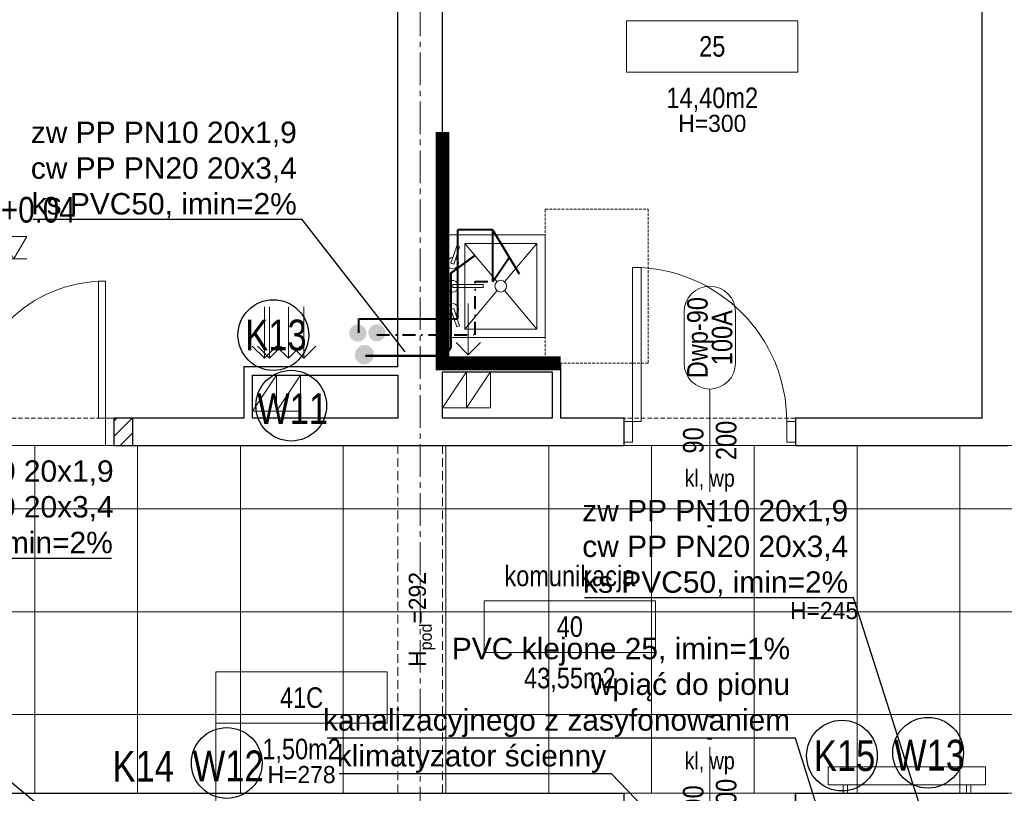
# Model space of a CAD drawing. Header units: millimetres. Extents: x -291747 to 77132, y 46721 to 203932.
# Tile 76 of 110: x 70832 to 71407, y 91270 to 91722. Entities that reach past the tile are written whole.
import ezdxf
from ezdxf.enums import TextEntityAlignment as Align
from ezdxf.lldxf.tags import DXFTag

# ---------------------------------------------------------------- set-up
doc = ezdxf.new("R2010")
doc.units = ezdxf.units.MM
doc.header["$MEASUREMENT"] = 0
for name, pattern in [('DASHDOT', [1, 0.5, -0.25, 0, -0.25]), ('xreff_LSN_szatnie_PW_rzuty_14$0$CENTER2', [28.575, 19.05, -3.175, 3.175, -3.175]), ('xreff_LSN_szatnie_PW_rzuty_14$0$DASHED', [19.05, 12.7, -6.35]), ('xreff_LSN_szatnie_PW_rzuty_14$0$HIDDEN2', [4.7625, 3.175, -1.5875])]:
    doc.linetypes.add(name, pattern=pattern)
doc.layers.get('0').update_dxf_attribs({"lineweight": 9})
doc.layers.get('Defpoints').update_dxf_attribs({"lineweight": 9})
for name, color, linetype, lineweight in [('FL-xref', 250, 'Continuous', 9), ('FL_Ciepła_woda-do odbiorników', 1, 'DASHDOT', 40), ('FL_ks_nad posadzka', 12, 'Continuous', 50), ('FL_opisy_kanaliza', 1, 'Continuous', 25), ('FL_opisy_woda', 7, 'Continuous', 25), ('FL_Zimna_woda-do odbiorników', 5, 'SOLID', 40), ('IS wentylacja kratki istniejace', 8, 'Continuous', 9), ('xreff_LSN_szatnie_PW_rzuty_14$0$A drzwi aluminiowe', 8, 'Continuous', 9), ('xreff_LSN_szatnie_PW_rzuty_14$0$A drzwi płytowe', 252, 'Continuous', 9), ('xreff_LSN_szatnie_PW_rzuty_14$0$A hatch', 8, 'Continuous', 5), ('xreff_LSN_szatnie_PW_rzuty_14$0$A koty architektura', 252, 'Continuous', 9), ('xreff_LSN_szatnie_PW_rzuty_14$0$A opis', 252, 'Continuous', 9), ('xreff_LSN_szatnie_PW_rzuty_14$0$A opis pom', 252, 'Continuous', 9), ('xreff_LSN_szatnie_PW_rzuty_14$0$A opis pom pow', 252, 'Continuous', 9), ('xreff_LSN_szatnie_PW_rzuty_14$0$A opis stolarka', 252, 'Continuous', 9), ('xreff_LSN_szatnie_PW_rzuty_14$0$A opis stolarka NWD typ', 252, 'Continuous', 9), ('xreff_LSN_szatnie_PW_rzuty_14$0$A opis stolarka NWD wyposażenie', 252, 'Continuous', 9), ('xreff_LSN_szatnie_PW_rzuty_14$0$A opis technologia', 8, 'Continuous', 13), ('xreff_LSN_szatnie_PW_rzuty_14$0$A sufit', 252, 'Continuous', 9), ('xreff_LSN_szatnie_PW_rzuty_14$0$A sufit obrys', 252, 'Continuous', 9), ('xreff_LSN_szatnie_PW_rzuty_14$0$A widok wyżej', 252, 'xreff_LSN_szatnie_PW_rzuty_14$0$DASHED', 9), ('xreff_LSN_szatnie_PW_rzuty_14$0$A wyposazenie sanitarne', 8, 'Continuous', 9), ('xreff_LSN_szatnie_PW_rzuty_14$0$A-Wall', 252, 'Continuous', 9), ('xreff_LSN_szatnie_PW_rzuty_14$0$IS grzejniki', 8, 'Continuous', 9), ('xreff_LSN_szatnie_PW_rzuty_14$0$IS wentylacja kratki istniejace', 8, 'Continuous', 9), ('xreff_LSN_szatnie_PW_rzuty_14$0$S-Grid-Iden', 8, 'xreff_LSN_szatnie_PW_rzuty_14$0$CENTER2', 9)]:
    doc.layers.add(name, color=color, linetype=linetype, lineweight=lineweight)
doc.layers.add('xreff_LSN_szatnie_PW_rzuty_14$0$A fartuchy', color=252, linetype='xreff_LSN_szatnie_PW_rzuty_14$0$HIDDEN2', lineweight=9, transparency=0.3)
doc.layers.add('xreff_LSN_szatnie_PW_rzuty_14$0$A opis ppoż drzwi', color=252, linetype='Continuous', lineweight=9, transparency=0.25)
doc.styles.get("Standard").update_dxf_attribs({"font": 'arial.ttf'})
doc.styles.add('xreff_LSN_szatnie_PW_rzuty_14$0$Standard', font='txt')
doc.styles.add('xreff_LSN_szatnie_PW_rzuty_14$0$STYL ASA', font='ARIALN.TTF')
tags = doc.linetypes.add('SOLID', pattern=[10, 10, 0]).pattern_tags.tags
tags[6:7] = [DXFTag(74, 4), DXFTag(75, 0), DXFTag(340, '0'), DXFTag(46, 0.0), DXFTag(50, 0.0), DXFTag(44, 0.0), DXFTag(45, 0.0)]
tags[4:5] = [DXFTag(74, 4), DXFTag(75, 0), DXFTag(340, '0'), DXFTag(46, 0.0), DXFTag(50, 0.0), DXFTag(44, 0.0), DXFTag(45, 0.0)]
doc.dimstyles.get("Standard").update_dxf_attribs({"dimtxt": 0.18, "dimasz": 0.18, "dimexe": 0.18, "dimexo": 0.0625, "dimgap": 0.09, "dimtad": 0, "dimtih": 1, "dimtoh": 1, "dimdec": 4, "dimzin": 0, "dimdsep": 46, "dimtxsty": 'Standard', "dimcen": 0.09, "dimadec": 0, "dimazin": 0, "dimtfac": 1, "dimtdec": 4, "dimtofl": 0, "dimtmove": 0, "dimatfit": 3, "dimfxl": 1, "dimtolj": 1, "dimtzin": 0, "dimarcsym": 0})
pattern_1 = [(45, (0, 0), (-4.49012806, 4.49012806), [])]

# ---------------------------------------------------------------- blocks, each defined once
blk = doc.blocks.new('xreff_LSN_szatnie_PW_rzuty_14$0$zlew porzadkowy 60x60')
for points in [[(30, 0), (30, -60), (-30, -60), (-30, 0)], [(-23.09, -9.91), (-12.97, -6.53), (-13.5, -4.93), (-23.63, -8.31)], [(23.09, -9.91), (12.97, -6.53), (13.5, -4.93), (23.62, -8.31)], [(-0.76, -23.82), (-0.76, -6), (0.93, -6), (0.93, -23.82)], [(25, -13), (25, -55), (-25, -55), (-25, -13)]]:
    blk.add_lwpolyline(points, close=True)
for points in [[(-16.42, -7.68, 7.861871), (-16.87, -6.06)], [(0.93, -9.24, 7.870046), (-0.76, -9.29)], [(16.87, -6.06, 7.861871), (16.42, -7.68)]]:
    blk.add_lwpolyline(points, format="xyb")
for points in [[(-25, -13), (-2.58, -31.83)], [(25, -13), (2.58, -31.83)], [(-2.58, -36.17), (-25, -55)], [(2.58, -36.17), (25, -55)]]:
    blk.add_lwpolyline(points)
blk.add_circle((0, -34), 3.38)
at = {"layer": 'Defpoints', "linetype": 'xreff_LSN_szatnie_PW_rzuty_14$0$HIDDEN2', "ltscale": 0.5}
blk.add_lwpolyline([(-45, -60), (45, -60), (45, -120), (-45, -120)], close=True, dxfattribs=at)
blk = doc.blocks.new('xreff_LSN_szatnie_PW_rzuty_14$0$środek')
blk.add_line((0, 0), (0, -10))
blk = doc.blocks.new('xreff_LSN_szatnie_PW_rzuty_14$0$ddtag_DOWN')
at = {"transparency": 33554687}
blk.add_lwpolyline([(0, -30), (0, 30)], dxfattribs=at)
at = {"layer": 'xreff_LSN_szatnie_PW_rzuty_14$0$A opis stolarka NWD typ', "transparency": 33554687}
blk.add_lwpolyline([(15, -75, -1), (-15, -75), (-15, -45, -1), (15, -45)], format="xyb", close=True, dxfattribs=at)
at = {"ltscale": 0.1, "transparency": 33554687, "style": 'xreff_LSN_szatnie_PW_rzuty_14$0$STYL ASA'}
blk.add_attdef('DOORS:SZEROKOŚĆ', text='', height=12, rotation=90, dxfattribs=at).set_placement((0, 0, 0), align=Align.BOTTOM_CENTER)
blk.add_attdef('DOORS:WYSOKOŚĆ', text='', height=12, rotation=90, dxfattribs=at).set_placement((3.6, 0, 0), align=Align.TOP_CENTER)
blk.add_attdef('DOORS:AKUSTYKA', text='', height=10, dxfattribs=at).set_placement((0, 49), align=Align.MIDDLE_CENTER)
at = {"layer": 'xreff_LSN_szatnie_PW_rzuty_14$0$A opis ppoż drzwi', "ltscale": 0.1, "transparency": 33554687, "style": 'xreff_LSN_szatnie_PW_rzuty_14$0$STYL ASA'}
blk.add_attdef('DOORS:PPOŻ', text='', height=10, dxfattribs=at).set_placement((0, 36), align=Align.MIDDLE_CENTER)
at = {"layer": 'xreff_LSN_szatnie_PW_rzuty_14$0$A opis stolarka NWD typ', "ltscale": 0.1, "transparency": 33554687, "style": 'xreff_LSN_szatnie_PW_rzuty_14$0$STYL ASA'}
blk.add_attdef('DOORS:PODTYP', text='', height=12, rotation=90, dxfattribs=at).set_placement((1.2, -60, 0), align=Align.TOP_CENTER)
blk.add_attdef('DOORS:TYP', text='', height=12, rotation=90, dxfattribs=at).set_placement((2.4, -60, 0), align=Align.BOTTOM_CENTER)
at = {"layer": 'xreff_LSN_szatnie_PW_rzuty_14$0$A opis stolarka NWD wyposażenie', "ltscale": 0.1, "transparency": 33554687, "style": 'xreff_LSN_szatnie_PW_rzuty_14$0$STYL ASA'}
blk.add_attdef('DOORS:WYPOSAŻENIE', text='', height=10, dxfattribs=at).set_placement((0, 22), align=Align.MIDDLE_CENTER)
blk = doc.blocks.new('xreff_LSN_szatnie_PW_rzuty_14$0$rzedna_ARCH_UP')
at = {"color": 0, "linetype": 'ByBlock'}
blk.add_line((0.05, 0), (-0.05, 0), dxfattribs=at)
blk.add_lwpolyline([(0, 0), (0.05, 0.0866), (-0.05, 0.0866)], close=True, dxfattribs=at)
at = {"color": 0, "linetype": 'ByBlock', "style": 'xreff_LSN_szatnie_PW_rzuty_14$0$STYL ASA'}
blk.add_attdef('PREFIX', text='', height=0.1, dxfattribs=at).set_placement((-0.0971, 0.1405), align=Align.RIGHT)
for tag, p in [('ELEVATION', (-0.05, 0.1405)), ('SUFFIX', (0.1279, 0))]:
    blk.add_attdef(tag, p, '', height=0.1, dxfattribs=at)
blk = doc.blocks.new('xreff_LSN_szatnie_PW_rzuty_14$0$tag wn')
blk.add_lwpolyline([(-25, -7.5), (25, -7.5), (25, 7.5), (-25, 7.5)], close=True)
at = {"style": 'xreff_LSN_szatnie_PW_rzuty_14$0$STYL ASA'}
blk.add_attdef('ROOM:NO', text='', height=6, dxfattribs=at).set_placement((0, 0), align=Align.MIDDLE_CENTER)
at = {"layer": 'xreff_LSN_szatnie_PW_rzuty_14$0$A opis pom pow', "style": 'xreff_LSN_szatnie_PW_rzuty_14$0$STYL ASA'}
blk.add_attdef('ROOM:AREA', text='', height=6, dxfattribs=at).set_placement((0, -15), align=Align.MIDDLE_CENTER)
blk = doc.blocks.new('xreff_LSN_szatnie_PW_rzuty_14$0$ddtag_UP')
at = {"transparency": 33554687}
blk.add_lwpolyline([(0, 30), (0, -30)], dxfattribs=at)
at = {"layer": 'xreff_LSN_szatnie_PW_rzuty_14$0$A opis stolarka NWD typ', "transparency": 33554687}
blk.add_lwpolyline([(-15, 75, -1), (15, 75), (15, 45, -1), (-15, 45)], format="xyb", close=True, dxfattribs=at)
at = {"ltscale": 0.1, "transparency": 33554687, "style": 'xreff_LSN_szatnie_PW_rzuty_14$0$STYL ASA'}
blk.add_attdef('DOORS:SZEROKOŚĆ', text='', height=12, rotation=90, dxfattribs=at).set_placement((0, 0, 0), align=Align.BOTTOM_CENTER)
blk.add_attdef('DOORS:WYSOKOŚĆ', text='', height=12, rotation=90, dxfattribs=at).set_placement((3.6, 0, 0), align=Align.TOP_CENTER)
blk.add_attdef('DOORS:AKUSTYKA', text='', height=10, dxfattribs=at).set_placement((0, -49), align=Align.MIDDLE_CENTER)
at = {"layer": 'xreff_LSN_szatnie_PW_rzuty_14$0$A opis ppoż drzwi', "ltscale": 0.1, "transparency": 33554687, "style": 'xreff_LSN_szatnie_PW_rzuty_14$0$STYL ASA'}
blk.add_attdef('DOORS:PPOŻ', text='', height=10, dxfattribs=at).set_placement((0, -36), align=Align.MIDDLE_CENTER)
at = {"layer": 'xreff_LSN_szatnie_PW_rzuty_14$0$A opis stolarka NWD typ', "ltscale": 0.1, "transparency": 33554687, "style": 'xreff_LSN_szatnie_PW_rzuty_14$0$STYL ASA'}
blk.add_attdef('DOORS:PODTYP', text='', height=12, rotation=90, dxfattribs=at).set_placement((1.2, 60, 0), align=Align.TOP_CENTER)
blk.add_attdef('DOORS:TYP', text='', height=12, rotation=90, dxfattribs=at).set_placement((2.4, 60, 0), align=Align.BOTTOM_CENTER)
at = {"layer": 'xreff_LSN_szatnie_PW_rzuty_14$0$A opis stolarka NWD wyposażenie', "ltscale": 0.1, "transparency": 33554687, "style": 'xreff_LSN_szatnie_PW_rzuty_14$0$STYL ASA'}
blk.add_attdef('DOORS:WYPOSAŻENIE', text='', height=10, dxfattribs=at).set_placement((0, -22), align=Align.MIDDLE_CENTER)
blk = doc.blocks.new('xreff_LSN_szatnie_PW_rzuty_14')
at = {"layer": 'xreff_LSN_szatnie_PW_rzuty_14$0$A hatch', "linetype": 'Continuous', "lineweight": 5}
h = blk.add_hatch(dxfattribs=at)
h.set_pattern_fill('ANSI31', color=256, scale=2, style=0)
h.set_pattern_definition(pattern_1)
h.paths.add_polyline_path([(70897.83, 91473.22), (70897.83, 91489.22), (70886.83, 91489.22), (70886.83, 91473.22)], flags=0)
h.paths.add_polyline_path([(70746.83, 91473.22), (70746.83, 91489.22), (70741.83, 91489.22), (70741.83, 91473.22)], flags=0)
h = blk.add_hatch(dxfattribs=at)
h.set_pattern_fill('ANSI31', color=256, scale=2, style=0)
h.set_pattern_definition(pattern_1)
h.paths.add_polyline_path([(71284.68, 91254.22), (71284.68, 91270.22), (71284.66, 91270.22), (71284.66, 91254.22)], flags=0)
at = {"layer": 'xreff_LSN_szatnie_PW_rzuty_14$0$A drzwi aluminiowe', "linetype": 'Continuous', "lineweight": 9}
blk.add_lwpolyline([(70881.83, 91489.22), (70877.83, 91489.22), (70877.83, 91569.22), (70881.83, 91569.22)], close=True, dxfattribs=at)
at = {"layer": 'xreff_LSN_szatnie_PW_rzuty_14$0$A drzwi aluminiowe', "linetype": 'Continuous', "lineweight": 9, "ltscale": 0.2}
blk.add_lwpolyline([(70881.83, 91473.22), (70886.83, 91473.22), (70886.83, 91489.22), (70881.83, 91489.22)], close=True, dxfattribs=at)
at = {"layer": 'xreff_LSN_szatnie_PW_rzuty_14$0$A drzwi aluminiowe', "linetype": 'Continuous', "lineweight": 9, "ltscale": 0.2, "extrusion": (0, 0, -1)}
blk.add_arc((-70881.83, 91489.22), 80, 0, 90, dxfattribs=at)
at = {"layer": 'xreff_LSN_szatnie_PW_rzuty_14$0$A drzwi płytowe', "linetype": 'Continuous', "lineweight": 9}
blk.add_lwpolyline([(71189.68, 91487.22), (71194.68, 91487.22), (71194.68, 91577.22), (71189.68, 91577.22)], close=True, dxfattribs=at)
at = {"layer": 'xreff_LSN_szatnie_PW_rzuty_14$0$A drzwi płytowe', "linetype": 'Continuous', "lineweight": 9, "ltscale": 0.2}
for points in [[(71189.68, 91475.22), (71184.68, 91475.22), (71184.68, 91487.22), (71189.68, 91487.22)], [(71279.68, 91475.22), (71284.68, 91475.22), (71284.68, 91487.22), (71279.68, 91487.22)]]:
    blk.add_lwpolyline(points, close=True, dxfattribs=at)
blk.add_arc((71189.68, 91487.22), 90, 0, 90, dxfattribs=at)
at = {"layer": 'xreff_LSN_szatnie_PW_rzuty_14$0$A fartuchy', "ltscale": 1.25, "const_width": 8}
blk.add_lwpolyline([(71147.68, 91521.22), (71078.68, 91521.22), (71078.68, 91656.22)], dxfattribs=at)
at = {"layer": 'xreff_LSN_szatnie_PW_rzuty_14$0$A opis pom'}
blk.add_lwpolyline([(70946.38, 91311.08), (70946.38, 91211.08)], dxfattribs=at)
at = {"layer": 'xreff_LSN_szatnie_PW_rzuty_14$0$A sufit', "linetype": 'Continuous', "lineweight": 9}
for p, q in [((70840.68, 91270.22), (70840.68, 91473.22)), ((70900.68, 91270.22), (70900.68, 91473.22)), ((70960.68, 91270.22), (70960.68, 91473.22)), ((71020.68, 91270.22), (71020.68, 91473.22)), ((71080.68, 91270.22), (71080.68, 91473.22)), ((71140.68, 91270.22), (71140.68, 91473.22)), ((71200.68, 91270.22), (71200.68, 91473.22)), ((71260.68, 91270.22), (71260.68, 91473.22)), ((71320.68, 91270.22), (71320.68, 91473.22)), ((71380.68, 91270.22), (71380.68, 91473.22)), ((70096.18, 91436.22), (71961.68, 91436.22)), ((70096.18, 91376.22), (71961.68, 91376.22)), ((70096.18, 91316.22), (71961.68, 91316.22))]:
    blk.add_line(p, q, dxfattribs=at)
at = {"layer": 'xreff_LSN_szatnie_PW_rzuty_14$0$A sufit obrys'}
blk.add_lwpolyline([(71652.68, 91496.22), (71411.68, 91496.22), (71411.68, 91473.22), (70096.18, 91473.22), (70096.18, 91270.22), (71411.68, 91270.22), (71411.68, 91063.22), (71652.68, 91063.22), (71652.68, 91272.22), (71961.68, 91272.22), (71961.68, 91480.22), (71680.68, 91480.22), (71680.68, 91473.22), (71652.68, 91473.22)], close=True, dxfattribs=at)
at = {"layer": 'xreff_LSN_szatnie_PW_rzuty_14$0$A widok wyżej', "linetype": 'xreff_LSN_szatnie_PW_rzuty_14$0$DASHED', "lineweight": 9, "ltscale": 0.2}
for p, q in [((70886.83, 91489.22), (70746.83, 91489.22)), ((71284.68, 91489.22), (71184.68, 91489.22)), ((71184.68, 91489.22), (71184.68, 91473.22)), ((71284.68, 91489.22), (71184.68, 91489.22)), ((71284.68, 91473.22), (71284.68, 91489.22)), ((70746.83, 91473.22), (70886.83, 91473.22)), ((71184.68, 91473.22), (71284.68, 91473.22)), ((71184.68, 91473.22), (71284.68, 91473.22)), ((71184.66, 91270.22), (71184.66, 91254.22)), ((71284.66, 91270.22), (71184.66, 91270.22)), ((71284.68, 91270.22), (71184.68, 91270.22))]:
    blk.add_line(p, q, dxfattribs=at)
at = {"layer": 'xreff_LSN_szatnie_PW_rzuty_14$0$A widok wyżej', "ltscale": 0.4}
for points in [[(71052.68, 91270.22), (71052.68, 91473.22)], [(71078.68, 91270.22), (71078.68, 91473.22)]]:
    blk.add_lwpolyline(points, dxfattribs=at)
at = {"layer": 'xreff_LSN_szatnie_PW_rzuty_14$0$A-Wall', "linetype": 'Continuous', "lineweight": 25}
for p, q in [((71052.68, 91519.22), (71052.68, 91953.22)), ((71078.68, 91521.22), (71078.68, 91953.22)), ((71393.68, 91489.22), (71393.68, 91953.22)), ((71147.68, 91521.22), (71078.68, 91521.22)), ((71147.68, 91489.22), (71147.68, 91521.22)), ((70962.68, 91519.22), (70962.68, 91489.22)), ((71052.68, 91519.22), (70962.68, 91519.22)), ((71078.68, 91489.22), (71078.68, 91516.22)), ((71078.68, 91516.22), (71142.68, 91516.22)), ((71142.68, 91516.22), (71142.68, 91489.22)), ((70967.68, 91489.22), (70967.68, 91514.22)), ((70967.68, 91514.22), (71052.68, 91514.22)), ((71052.68, 91514.22), (71052.68, 91489.22)), ((70897.83, 91489.22), (70886.83, 91489.22)), ((70886.83, 91489.22), (70886.83, 91473.22)), ((70897.68, 91489.22), (70897.68, 91473.22)), ((70962.68, 91489.22), (70897.68, 91489.22)), ((70897.83, 91473.22), (70897.83, 91489.22)), ((71052.68, 91489.22), (70967.68, 91489.22)), ((71142.68, 91489.22), (71078.68, 91489.22)), ((71184.68, 91489.22), (71147.68, 91489.22)), ((71184.68, 91473.22), (71184.68, 91489.22)), ((71393.68, 91489.22), (71284.68, 91489.22)), ((71284.68, 91489.22), (71284.68, 91473.22)), ((70886.83, 91473.22), (70897.83, 91473.22)), ((70897.68, 91473.22), (71184.68, 91473.22)), ((71284.68, 91473.22), (71408.68, 91473.22)), ((70702.68, 91270.22), (71184.68, 91270.22)), ((71184.68, 91254.22), (71184.68, 91270.22)), ((71284.68, 91270.22), (71284.66, 91270.22)), ((71284.66, 91270.22), (71284.66, 91254.22)), ((71284.68, 91270.22), (71284.68, 91254.22)), ((71284.68, 91270.22), (71408.68, 91270.22)), ((71284.68, 91254.22), (71284.68, 91270.22))]:
    blk.add_line(p, q, dxfattribs=at)
at = {"layer": 'xreff_LSN_szatnie_PW_rzuty_14$0$A-Wall'}
for points in [[(71078.68, 91495.22), (71092.68, 91495.22), (71092.68, 91516.22), (71078.68, 91516.22)], [(71092.68, 91495.22), (71106.68, 91495.22), (71106.68, 91516.22), (71092.68, 91516.22)], [(70967.68, 91493.22), (70981.68, 91493.22), (70981.68, 91514.22), (70967.68, 91514.22)], [(70981.68, 91493.22), (70995.68, 91493.22), (70995.68, 91514.22), (70981.68, 91514.22)]]:
    blk.add_lwpolyline(points, close=True, dxfattribs=at)
for points in [[(71092.68, 91516.22), (71078.68, 91495.22)], [(71106.68, 91516.22), (71092.68, 91495.22)], [(70981.68, 91514.22), (70967.68, 91493.22)], [(70995.68, 91514.22), (70981.68, 91493.22)]]:
    blk.add_lwpolyline(points, dxfattribs=at)
at = {"layer": 'xreff_LSN_szatnie_PW_rzuty_14$0$IS grzejniki'}
for p, q in [((71395.8, 91285.72), (71303.8, 91285.72)), ((71303.8, 91285.72), (71303.8, 91275.22)), ((71395.8, 91275.22), (71395.8, 91285.72)), ((71303.8, 91275.22), (71395.8, 91275.22)), ((71312.55, 91275.22), (71312.55, 91270.22)), ((71315.05, 91270.22), (71315.05, 91275.22)), ((71384.55, 91270.22), (71384.55, 91275.22)), ((71387.05, 91275.22), (71387.05, 91270.22)), ((71312.55, 91270.22), (71315.05, 91270.22)), ((71387.05, 91270.22), (71384.55, 91270.22))]:
    blk.add_line(p, q, dxfattribs=at)
at = {"layer": 'xreff_LSN_szatnie_PW_rzuty_14$0$IS wentylacja kratki istniejace'}
for points in [[(71093.68, 91526.22), (71093.68, 91556.22)], [(70974.68, 91524.22), (70974.68, 91554.22)], [(70988.68, 91524.22), (70988.68, 91554.22)], [(71086.61, 91533.29), (71093.68, 91526.22), (71100.76, 91533.29)], [(70967.61, 91531.29), (70974.68, 91524.22), (70981.76, 91531.29)], [(70981.61, 91531.29), (70988.68, 91524.22), (70995.76, 91531.29)]]:
    blk.add_lwpolyline(points, dxfattribs=at)
at = {"layer": 'xreff_LSN_szatnie_PW_rzuty_14$0$S-Grid-Iden'}
blk.add_lwpolyline([(71065.68, 92131.22), (71065.68, 90539.22)], dxfattribs=at)
at = {"layer": 'xreff_LSN_szatnie_PW_rzuty_14$0$A drzwi płytowe', "linetype": 'Continuous', "lineweight": 9, "ltscale": 0.2}
blk.add_blockref('xreff_LSN_szatnie_PW_rzuty_14$0$środek', (71234.68, 91481.22), dxfattribs=at)
at = {"layer": 'xreff_LSN_szatnie_PW_rzuty_14$0$A drzwi płytowe', "linetype": 'Continuous', "lineweight": 9, "ltscale": 0.2, "extrusion": (0, 0, -1), "zscale": -1, "rotation": 180}
blk.add_blockref('xreff_LSN_szatnie_PW_rzuty_14$0$środek', (-71234.66, 91262.22), dxfattribs=at)
at = {"layer": 'xreff_LSN_szatnie_PW_rzuty_14$0$A koty architektura', "linetype": 'Continuous', "lineweight": 9, "xscale": 150, "yscale": 150, "zscale": 150}
blk.add_blockref('xreff_LSN_szatnie_PW_rzuty_14$0$rzedna_ARCH_UP', (70828.43, 91582.3, 4), dxfattribs=at).add_auto_attribs({'ELEVATION': '+0.04'})
at = {"layer": 'xreff_LSN_szatnie_PW_rzuty_14$0$A opis pom', "linetype": 'Continuous', "lineweight": 9, "xscale": 2, "yscale": 2, "zscale": 2}
for p, values in [((71236.18, 91706.22), {'ROOM:NO': '25', 'ROOM:AREA': '14,40m2'}), ((71153.01, 91367.51), {'ROOM:NO': '40', 'ROOM:AREA': '43,55m2'}), ((70996.38, 91326.08), {'ROOM:NO': '41C', 'ROOM:AREA': '1,50m2'})]:
    blk.add_blockref('xreff_LSN_szatnie_PW_rzuty_14$0$tag wn', p, dxfattribs=at).add_auto_attribs(values)
at = {"layer": 'xreff_LSN_szatnie_PW_rzuty_14$0$A opis stolarka', "linetype": 'Continuous', "lineweight": 9}
ref = blk.add_blockref('xreff_LSN_szatnie_PW_rzuty_14$0$ddtag_UP', (71234.68, 91476.22, 0), dxfattribs=at)
ref.add_attrib('DOORS:AKUSTYKA', '-', dxfattribs={"layer": '0', "ltscale": 0.1, "height": 10, "style": 'xreff_LSN_szatnie_PW_rzuty_14$0$STYL ASA'}).set_placement((71234.68, 91427.22, 0), align=Align.MIDDLE_CENTER)
ref.add_attrib('DOORS:PPOŻ', '-', dxfattribs={"layer": 'xreff_LSN_szatnie_PW_rzuty_14$0$A opis ppoż drzwi', "ltscale": 0.1, "height": 10, "style": 'xreff_LSN_szatnie_PW_rzuty_14$0$STYL ASA'}).set_placement((71234.68, 91440.22, 0), align=Align.MIDDLE_CENTER)
ref.add_attrib('DOORS:WYSOKOŚĆ', '200', dxfattribs={"layer": '0', "ltscale": 0.1, "height": 12, "rotation": 90, "style": 'xreff_LSN_szatnie_PW_rzuty_14$0$STYL ASA'}).set_placement((71238.28, 91476.22), align=Align.TOP_CENTER)
ref.add_attrib('DOORS:SZEROKOŚĆ', '90', dxfattribs={"layer": '0', "ltscale": 0.1, "height": 12, "rotation": 90, "style": 'xreff_LSN_szatnie_PW_rzuty_14$0$STYL ASA'}).set_placement((71234.68, 91476.22), align=Align.BOTTOM_CENTER)
ref.add_attrib('DOORS:PODTYP', '100A', dxfattribs={"layer": 'xreff_LSN_szatnie_PW_rzuty_14$0$A opis stolarka NWD typ', "ltscale": 0.1, "height": 12, "rotation": 90, "style": 'xreff_LSN_szatnie_PW_rzuty_14$0$STYL ASA'}).set_placement((71235.88, 91536.22), align=Align.TOP_CENTER)
ref.add_attrib('DOORS:TYP', 'Dwp-90', dxfattribs={"layer": 'xreff_LSN_szatnie_PW_rzuty_14$0$A opis stolarka NWD typ', "ltscale": 0.1, "height": 12, "rotation": 90, "style": 'xreff_LSN_szatnie_PW_rzuty_14$0$STYL ASA'}).set_placement((71237.08, 91536.22), align=Align.BOTTOM_CENTER)
ref.add_attrib('DOORS:WYPOSAŻENIE', 'kl, wp', dxfattribs={"layer": 'xreff_LSN_szatnie_PW_rzuty_14$0$A opis stolarka NWD wyposażenie', "ltscale": 0.1, "height": 10, "style": 'xreff_LSN_szatnie_PW_rzuty_14$0$STYL ASA'}).set_placement((71234.68, 91454.22, 0), align=Align.MIDDLE_CENTER)
ref = blk.add_blockref('xreff_LSN_szatnie_PW_rzuty_14$0$ddtag_DOWN', (71234.66, 91267.22), dxfattribs=at)
ref.add_attrib('DOORS:AKUSTYKA', '-', dxfattribs={"layer": '0', "ltscale": 0.1, "height": 10, "style": 'xreff_LSN_szatnie_PW_rzuty_14$0$STYL ASA'}).set_placement((71234.66, 91316.22), align=Align.MIDDLE_CENTER)
ref.add_attrib('DOORS:PPOŻ', '-', dxfattribs={"layer": 'xreff_LSN_szatnie_PW_rzuty_14$0$A opis ppoż drzwi', "ltscale": 0.1, "height": 10, "style": 'xreff_LSN_szatnie_PW_rzuty_14$0$STYL ASA'}).set_placement((71234.66, 91303.22), align=Align.MIDDLE_CENTER)
ref.add_attrib('DOORS:WYSOKOŚĆ', '200', dxfattribs={"layer": '0', "ltscale": 0.1, "height": 12, "rotation": 90, "style": 'xreff_LSN_szatnie_PW_rzuty_14$0$STYL ASA'}).set_placement((71238.26, 91267.22, 0), align=Align.TOP_CENTER)
ref.add_attrib('DOORS:SZEROKOŚĆ', '90', dxfattribs={"layer": '0', "ltscale": 0.1, "height": 12, "rotation": 90, "style": 'xreff_LSN_szatnie_PW_rzuty_14$0$STYL ASA'}).set_placement((71234.66, 91267.22, 0), align=Align.BOTTOM_CENTER)
ref.add_attrib('DOORS:PODTYP', '100A', dxfattribs={"layer": 'xreff_LSN_szatnie_PW_rzuty_14$0$A opis stolarka NWD typ', "ltscale": 0.1, "height": 12, "rotation": 90, "style": 'xreff_LSN_szatnie_PW_rzuty_14$0$STYL ASA'}).set_placement((71235.86, 91207.22, 0), align=Align.TOP_CENTER)
ref.add_attrib('DOORS:TYP', 'Dwp-90', dxfattribs={"layer": 'xreff_LSN_szatnie_PW_rzuty_14$0$A opis stolarka NWD typ', "ltscale": 0.1, "height": 12, "rotation": 90, "style": 'xreff_LSN_szatnie_PW_rzuty_14$0$STYL ASA'}).set_placement((71237.06, 91207.22, 0), align=Align.BOTTOM_CENTER)
ref.add_attrib('DOORS:WYPOSAŻENIE', 'kl, wp', dxfattribs={"layer": 'xreff_LSN_szatnie_PW_rzuty_14$0$A opis stolarka NWD wyposażenie', "ltscale": 0.1, "height": 10, "style": 'xreff_LSN_szatnie_PW_rzuty_14$0$STYL ASA'}).set_placement((71234.66, 91289.22), align=Align.MIDDLE_CENTER)
at = {"layer": 'xreff_LSN_szatnie_PW_rzuty_14$0$A wyposazenie sanitarne', "rotation": 89.99999999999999}
blk.add_blockref('xreff_LSN_szatnie_PW_rzuty_14$0$zlew porzadkowy 60x60', (71078.68, 91566.22), dxfattribs=at)
at = {"layer": 'xreff_LSN_szatnie_PW_rzuty_14$0$A opis', "linetype": 'Continuous', "lineweight": 9, "char_height": 10, "attachment_point": 5, "style": 'xreff_LSN_szatnie_PW_rzuty_14$0$Standard'}
for s, insert in [('\\A1;\\pxqc;H=300', (71236.18, 91661.22)), ('\\A1;\\pxqc;H=245', (71301.46, 91376.83)), ('\\A1;\\pxqc;H=278', (70996.38, 91281.08))]:
    blk.add_mtext_dynamic_manual_height_columns(s, width=72.7481, gutter_width=1, heights=[0], dxfattribs=dict(at, insert=insert))
at = {"layer": 'xreff_LSN_szatnie_PW_rzuty_14$0$A opis', "linetype": 'Continuous', "lineweight": 9, "insert": (71065.68, 91371.72), "char_height": 10, "attachment_point": 5, "rotation": 90, "style": 'xreff_LSN_szatnie_PW_rzuty_14$0$Standard'}
blk.add_mtext_dynamic_manual_height_columns('\\A1;\\pxqc;H{\\H0.7x;\\S^ pod;}=292', width=72.7481, gutter_width=1, heights=[0], dxfattribs=at)
at = {"layer": 'xreff_LSN_szatnie_PW_rzuty_14$0$A opis technologia', "insert": (71153.01, 91387.51), "char_height": 12, "attachment_point": 8, "style": 'xreff_LSN_szatnie_PW_rzuty_14$0$STYL ASA'}
blk.add_mtext_dynamic_manual_height_columns('komunikacja', width=187.6495, gutter_width=1, heights=[0], dxfattribs=at)

msp = doc.modelspace()

# ---------------------------------------------------------------- block references
at = {"layer": 'FL-xref'}
msp.add_blockref('xreff_LSN_szatnie_PW_rzuty_14', (0, 0), dxfattribs=at)

# ---------------------------------------------------------------- next in the draw order: hatches: boundary and pattern name
at = {"layer": 'FL_Ciepła_woda-do odbiorników', "ltscale": 15}
msp.add_hatch(color=256, dxfattribs=at).paths.add_polyline_path([(71045.38, 91538.55, 1), (71035.41, 91539.33, 1)])
at = {"layer": 'FL_ks_nad posadzka'}
for points in [[(71038.7, 91526.41, 1), (71027.7, 91526.41, 1)], [(71038.46, 91526.08, 1), (71027.46, 91526.08, 1)]]:
    msp.add_hatch(color=256, dxfattribs=at).paths.add_polyline_path(points)
at = {"layer": 'FL_Zimna_woda-do odbiorników'}
msp.add_hatch(color=256, dxfattribs=at).paths.add_polyline_path([(71034.21, 91538.48, 1), (71024.24, 91539.25, 1)])

# ---------------------------------------------------------------- next in the draw order: linework, layer by layer
at = {"layer": 'FL_Ciepła_woda-do odbiorników', "ltscale": 15}
for p, q in [((71097.7, 91537.89), (71097.7, 91568.97)), ((71097.7, 91568.97), (71108.1, 91568.97)), ((71040.27, 91537.89), (71097.7, 91537.89))]:
    msp.add_line(p, q, dxfattribs=at)
at = {"layer": 'FL_ks_nad posadzka'}
for p, q in [((71080.16, 91525.56), (71083.58, 91530.23)), ((71033.67, 91525.56), (71080.16, 91525.56))]:
    msp.add_line(p, q, dxfattribs=at)
msp.add_lwpolyline([(71097.61, 91584.06), (71083.58, 91573.89), (71083.58, 91530.23)], dxfattribs=at)
at = {"layer": 'FL_opisy_kanaliza'}
for centre in [(70979.9, 91537.71), (71311.9, 91292.21)]:
    msp.add_circle(centre, 20.64, dxfattribs=at)
at = {"layer": 'FL_opisy_woda'}
msp.add_line((70819.14, 91283.1), (70874, 91237.88), dxfattribs=at)
for centre in [(70990.32, 91496.5), (71362.19, 91293.92), (70952.69, 91287.92)]:
    msp.add_circle(centre, 20.64, dxfattribs=at)
at = {"layer": 'FL_Zimna_woda-do odbiorników'}
for p, q in [((71087.71, 91547.23), (71087.71, 91599.13)), ((71108.08, 91599.13), (71087.71, 91599.13)), ((71108.1, 91568.95), (71108.08, 91599.13)), ((71108.08, 91598.95), (71123.41, 91573.41)), ((71108.1, 91568.95), (71117.61, 91583.08)), ((71029.79, 91539.04), (71029.79, 91547.23)), ((71029.79, 91547.23), (71087.71, 91547.23))]:
    msp.add_line(p, q, dxfattribs=at)
at = {"layer": 'IS wentylacja kratki istniejace'}
for points in [[(70977.68, 91524.22), (70977.68, 91554.22)], [(70997.68, 91524.22), (70997.68, 91554.22)], [(70970.61, 91531.29), (70977.68, 91524.22), (70984.76, 91531.29)], [(70990.61, 91531.29), (70997.68, 91524.22), (71004.76, 91531.29)]]:
    msp.add_lwpolyline(points, dxfattribs=at)

# ---------------------------------------------------------------- next in the draw order: texts
at = {"layer": 'FL_opisy_kanaliza', "char_height": 18, "attachment_point": 7}
for s, insert in [('\\W0.8;K13', (70963.55, 91528.48)), ('\\W0.8;K15', (71295.55, 91282.98)), ('\\W0.8;K14', (70886.05, 91276.98))]:
    msp.add_mtext(s, dxfattribs=dict(at, insert=insert))
at = {"layer": 'FL_opisy_woda'}
for s, insert, char_height, attachment_point in [('zw PP PN10 20x1,9\\Pcw PP PN20 20x3,4\\Pks PVC50, imin=2%\\P', (70993.59, 91605.79), 12.5, 9), ('\\W0.8;W11', (70970.47, 91485.77), 18, 7), ('zw PP PN10 20x1,9\\Pcw PP PN20 20x3,4\\Pks PVC50, imin=2%', (70731.38, 91408.06), 12.5, 7), ('zw PP PN10 20x1,9\\Pcw PP PN20 20x3,4\\Pks PVC50, imin=2%', (71315.56, 91384.97), 12.5, 9), ('PVC klejone 25, imin=1%\\Pwpiąć do pionu \\Pkanalizacyjnego z zasyfonowaniem', (71281.63, 91303.04), 12.5, 9), ('klimatyzator ścienny', (71174.17, 91282.14), 12.5, 9), ('\\W0.8;W13', (71342.34, 91283.19), 18, 7), ('\\W0.8;W12', (70932.84, 91277.19), 18, 7)]:
    msp.add_mtext(s, dxfattribs=dict(at, insert=insert, char_height=char_height, attachment_point=attachment_point))

# ---------------------------------------------------------------- next in the draw order: leaders
at = {"layer": 'FL_opisy_woda', "annotation_type": 0, "has_hookline": 1}
for points, hookline_direction, text_width in [([(71056.82, 91528.01), (70996.71, 91605.16), (70994.21, 91605.16)], 1, 154.06), ([(70632.11, 91504.02), (70728.25, 91407.44), (70730.75, 91407.44)], 0, 154.06), ([(71368.51, 91228.28), (71318.68, 91384.35), (71316.18, 91384.35)], 1, 154.06), ([(71304.18, 91240.87), (71284.76, 91302.42), (71282.26, 91302.42)], 1, 270.21), ([(71204.73, 91253.22), (71177.3, 91281.52), (71174.8, 91281.52)], 1, 155.76)]:
    msp.add_leader(points, dimstyle='Standard', override={"dimtxt": 2.5, "dimasz": 2.5, "dimexe": 1.25, "dimexo": 0.625, "dimgap": 0.625, "dimtad": 1, "dimtih": 0, "dimtoh": 0, "dimdec": 2, "dimzin": 8, "dimdsep": 44, "dimcen": 2.5, "dimtdec": 2, "dimtofl": 1, "dimldrblk": 'None', "dimtolj": 0, "dimtzin": 8}, dxfattribs=dict(at, hookline_direction=hookline_direction, text_width=text_width))

doc.saveas('drawing.dxf')
